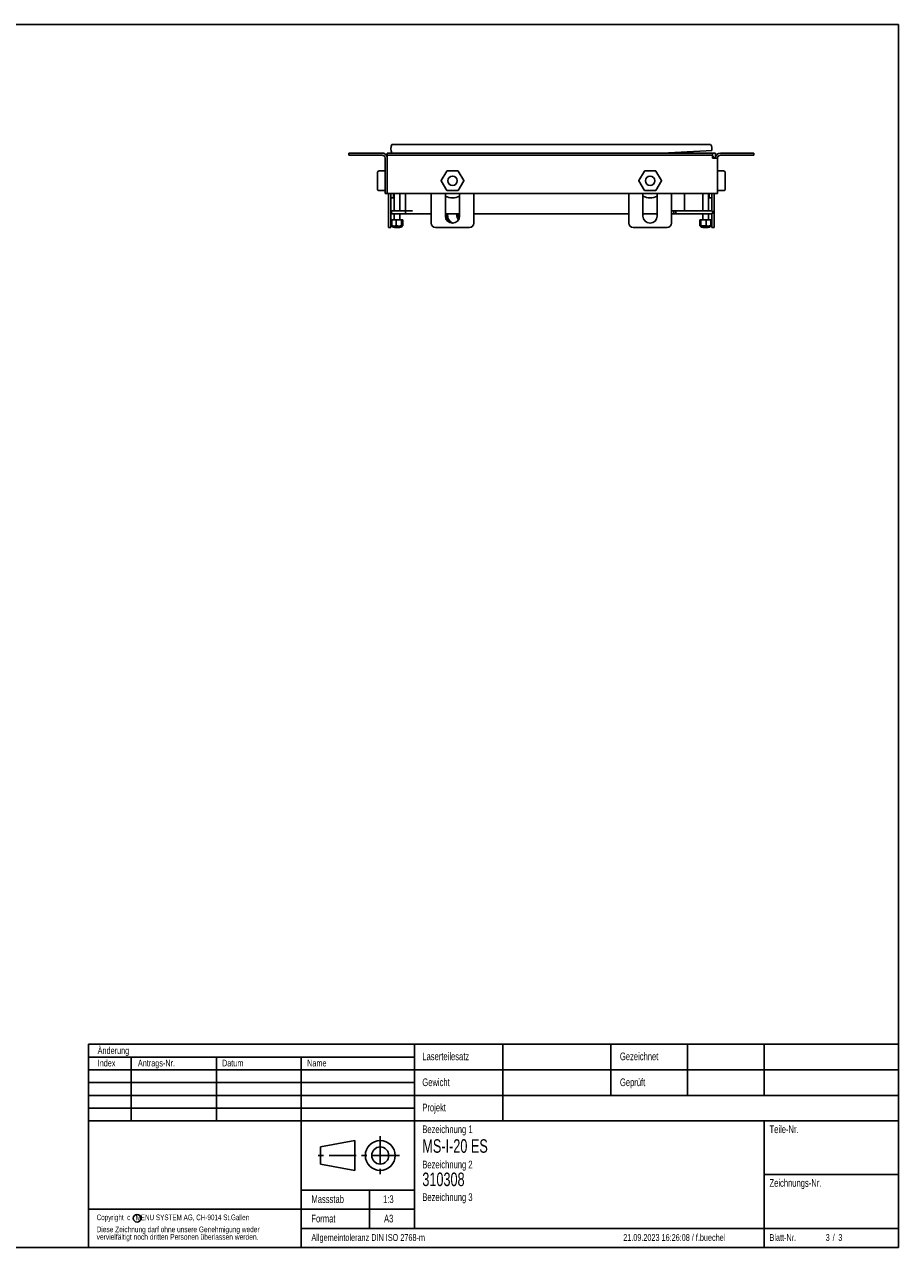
# Model space of a CAD drawing. Extents: x 14 to 1244, y 15 to 876.
# Tile 2 of 2: x 629 to 1244, y 15 to 876. Entities that reach past the tile are written whole.
import ezdxf
from ezdxf.enums import TextEntityAlignment as Align

# ---------------------------------------------------------------- set-up
doc = ezdxf.new("R2010")
doc.units = 0
doc.header["$LTSCALE"] = 3
doc.linetypes.add('CENTER', pattern=[10.16, 6.35, -1.27, 1.27, -1.27])
doc.layers.get('0').update_dxf_attribs({"linetype": 'CONTINUOUS'})
doc.layers.add('LAYER1', color=2, linetype='CONTINUOUS')
doc.layers.add('LAYER3', color=4, linetype='CONTINUOUS')

msp = doc.modelspace()

# ---------------------------------------------------------------- linework, layer by layer
at = {"color": 7, "linetype": 'CONTINUOUS'}
for p, q in [((1244.4, 876), (14.4, 876)), ((1244.4, 15), (1244.4, 876)), ((14.4, 15), (1244.4, 15))]:
    msp.add_line(p, q, dxfattribs=at)
at = {"color": 179, "linetype": 'CONTINUOUS'}
for p, q in [((674.4, 158.1), (1244.4, 158.1)), ((674.4, 158.1), (674.4, 15)), ((903.9, 158.1), (903.9, 28.5)), ((966, 158.1), (966, 104.1)), ((1041.9, 158.1), (1041.9, 122.1)), ((1095.9, 158.1), (1095.9, 122.1)), ((1149.9, 158.1), (1149.9, 122.1)), ((1244.4, 158.1), (1244.4, 15)), ((674.4, 149.1), (903.9, 149.1)), ((704.4, 149.1), (704.4, 104.1)), ((764.4, 149.1), (764.4, 104.1)), ((824.1, 149.1), (824.1, 15)), ((674.4, 140.1), (1244.4, 140.1)), ((674.4, 131.1), (903.9, 131.1)), ((674.4, 122.1), (1244.4, 122.1)), ((674.4, 113.1), (903.9, 113.1)), ((674.4, 104.1), (1244.4, 104.1)), ((1149.9, 104.1), (1149.9, 15)), ((837.75, 85.8), (861.75, 90.3)), ((861.75, 90.3), (861.75, 69.3)), ((837.75, 73.8), (837.75, 85.8)), ((861.75, 69.3), (837.75, 73.8)), ((1149.9, 66.3), (1244.4, 66.3)), ((824.1, 55.5), (903.9, 55.5)), ((872.1, 55.5), (872.1, 28.5)), ((674.4, 42), (903.9, 42)), ((824.1, 28.5), (1244.4, 28.5)), ((674.4, 15), (1244.4, 15))]:
    msp.add_line(p, q, dxfattribs=at)
at = {"color": 179, "linetype": 'CENTER'}
for p, q in [((879.75, 93.3), (879.75, 66.3)), ((893.25, 79.8), (834.75, 79.8))]:
    msp.add_line(p, q, dxfattribs=at)
at = {"color": 179, "linetype": 'CONTINUOUS'}
for centre, radius in [((879.75, 79.8), 10.5), ((879.75, 79.8), 6), ((708.68, 35.635), 2.7)]:
    msp.add_circle(centre, radius, dxfattribs=at)
at = {"layer": 'LAYER1', "color": 2, "linetype": 'CONTINUOUS'}
for p, q in [((857.599, 785.491), (857.599, 783.991)), ((857.599, 785.491), (881.099, 785.491)), ((857.599, 783.991), (881.099, 783.991)), ((884.599, 785.491), (884.599, 783.991)), ((884.599, 785.491), (1113.599, 785.491)), ((884.599, 783.991), (1113.599, 783.991)), ((884.599, 783.991), (884.599, 781.991)), ((887.989, 791.491), (891.342, 791.491)), ((1108.856, 791.491), (891.342, 791.491)), ((1078.099, 785.491), (1109.051, 787.113)), ((1108.856, 791.491), (1112.209, 791.491)), ((1112.972, 787.319), (1109.051, 787.113)), ((1113.599, 785.491), (1113.599, 783.991)), ((1113.599, 785.491), (1115.599, 785.491)), ((1113.599, 781.991), (1113.599, 783.991)), ((1115.599, 785.491), (1115.599, 782.822)), ((1119.099, 785.491), (1142.599, 785.491)), ((1119.099, 783.991), (1142.599, 783.991)), ((1142.599, 785.491), (1142.599, 783.991)), ((883.099, 756.991), (883.099, 781.991)), ((884.499, 781.991), (884.499, 782.822)), ((884.499, 756.991), (884.499, 781.991)), ((884.599, 781.991), (884.599, 756.991)), ((1113.599, 781.991), (1117.099, 781.991)), ((1115.599, 782.822), (1115.599, 781.991)), ((1117.099, 756.991), (1117.099, 781.991)), ((877.799, 765.991), (877.799, 771.891)), ((878.415, 772.815), (878.286, 772.743)), ((878.799, 772.891), (882.899, 772.891)), ((882.899, 772.884), (882.899, 772.891)), ((883.099, 772.691), (883.098, 772.698)), ((926.557, 772.791), (922.689, 766.091)), ((934.467, 772.891), (926.731, 772.891)), ((938.509, 766.091), (934.64, 772.791)), ((1065.557, 772.791), (1061.689, 766.091)), ((1073.467, 772.891), (1065.731, 772.891)), ((1077.509, 766.091), (1073.64, 772.791)), ((1117.299, 772.891), (1121.399, 772.891)), ((1121.911, 772.731), (1121.783, 772.815)), ((1122.399, 771.891), (1122.399, 765.991)), ((877.799, 760.091), (877.799, 765.991)), ((878.273, 759.255), (878.415, 759.168)), ((882.899, 759.091), (878.799, 759.091)), ((882.899, 759.091), (882.899, 759.093)), ((922.689, 765.891), (926.557, 759.191)), ((926.731, 759.091), (934.467, 759.091)), ((934.64, 759.191), (938.509, 765.891)), ((1061.689, 765.891), (1065.557, 759.191)), ((1065.731, 759.091), (1073.467, 759.091)), ((1073.64, 759.191), (1077.509, 765.891)), ((1121.399, 759.091), (1117.299, 759.091)), ((1121.783, 759.168), (1121.926, 759.256)), ((1122.399, 765.991), (1122.399, 760.091)), ((883.099, 756.991), (884.499, 756.991)), ((884.599, 756.991), (884.499, 756.991)), ((884.599, 756.991), (1113.599, 756.991)), ((885.599, 756.991), (885.599, 736.091)), ((887.099, 756.991), (887.099, 736.091)), ((887.099, 753.991), (889.099, 753.991)), ((889.099, 756.991), (889.099, 753.991)), ((889.599, 756.991), (889.599, 744.691)), ((893.599, 744.691), (893.599, 756.991)), ((897.599, 756.991), (897.599, 744.691)), ((915.599, 736.091), (915.599, 756.991)), ((925.599, 756.991), (925.599, 741.091)), ((935.599, 741.091), (935.599, 756.991)), ((945.599, 756.991), (945.599, 736.091)), ((1054.599, 736.091), (1054.599, 756.991)), ((1064.599, 756.991), (1064.599, 741.091)), ((1074.599, 741.091), (1074.599, 756.991)), ((1084.599, 756.991), (1084.599, 736.091)), ((1093.909, 756.991), (1093.909, 744.691)), ((1106.599, 756.991), (1106.599, 744.691)), ((1110.599, 744.691), (1110.599, 756.991)), ((1111.099, 753.991), (1111.099, 756.991)), ((1111.099, 753.991), (1113.099, 753.991)), ((1113.099, 744.691), (1113.099, 756.991)), ((1117.099, 756.991), (1113.599, 756.991)), ((1114.599, 736.091), (1114.599, 756.991)), ((887.099, 744.691), (887.599, 744.691)), ((887.599, 742.691), (887.099, 742.691)), ((887.599, 744.691), (887.599, 742.691)), ((887.599, 744.691), (892.599, 744.691)), ((892.599, 742.691), (887.599, 742.691)), ((889.599, 742.691), (889.599, 738.391)), ((892.599, 744.691), (897.599, 744.691)), ((897.599, 742.691), (892.599, 742.691)), ((893.599, 738.391), (893.599, 742.691)), ((897.599, 744.691), (902.369, 744.691)), ((897.599, 744.691), (897.599, 742.691)), ((902.369, 742.691), (897.599, 742.691)), ((915.599, 742.691), (902.369, 742.691)), ((935.599, 742.691), (925.599, 742.691)), ((926.573, 742.091), (925.599, 742.091)), ((927.023, 742.691), (927.023, 742.191)), ((933.631, 742.691), (933.631, 742.191)), ((934.616, 742.191), (935.599, 742.191)), ((1054.599, 742.691), (945.599, 742.691)), ((1074.599, 742.691), (1064.599, 742.691)), ((1084.599, 744.691), (1093.909, 744.691)), ((1086.057, 742.691), (1084.599, 742.691)), ((1086.211, 742.691), (1086.057, 742.691)), ((1086.211, 742.691), (1086.211, 744.691)), ((1087.099, 742.691), (1086.211, 742.691)), ((1087.599, 742.691), (1087.099, 742.691)), ((1087.599, 744.691), (1087.599, 742.691)), ((1108.599, 742.691), (1087.599, 742.691)), ((1093.909, 744.691), (1108.599, 744.691)), ((1106.599, 742.691), (1106.599, 738.391)), ((1108.599, 744.691), (1113.599, 744.691)), ((1113.599, 742.691), (1108.599, 742.691)), ((1110.599, 738.391), (1110.599, 742.691)), ((1113.099, 736.091), (1113.099, 742.691)), ((1113.599, 744.691), (1113.599, 742.691)), ((885.599, 733.091), (885.599, 736.091)), ((887.099, 733.091), (885.599, 733.091)), ((887.099, 736.091), (887.099, 733.091)), ((887.564, 734.337), (887.564, 738.391)), ((887.811, 738.391), (887.564, 738.391)), ((887.677, 734.293), (887.564, 734.337)), ((887.811, 734.337), (887.811, 738.391)), ((890.925, 738.391), (887.811, 738.391)), ((888.572, 733.391), (894.584, 733.391)), ((889.599, 733.391), (889.599, 733.291)), ((889.799, 733.091), (893.399, 733.091)), ((890.925, 734.337), (890.925, 738.391)), ((894.713, 738.391), (890.925, 738.391)), ((893.599, 733.291), (893.599, 733.391)), ((894.584, 733.391), (894.626, 733.391)), ((894.713, 734.337), (894.713, 738.391)), ((895.387, 738.391), (894.713, 738.391)), ((895.387, 734.337), (895.387, 738.391)), ((895.634, 738.391), (895.387, 738.391)), ((895.522, 734.293), (895.634, 734.337)), ((895.634, 734.337), (895.634, 738.391)), ((918.599, 733.091), (942.599, 733.091)), ((1057.599, 733.091), (1081.599, 733.091)), ((1104.599, 734.337), (1104.599, 738.391)), ((1104.934, 738.391), (1104.599, 738.391)), ((1104.886, 734.256), (1104.599, 734.337)), ((1104.934, 734.337), (1104.934, 738.391)), ((1105.291, 738.391), (1104.934, 738.391)), ((1105.026, 734.156), (1104.934, 734.337)), ((1105.291, 734.337), (1105.291, 738.391)), ((1108.955, 738.391), (1105.291, 738.391)), ((1105.572, 733.391), (1111.626, 733.391)), ((1106.599, 733.391), (1106.599, 733.291)), ((1106.799, 733.091), (1110.399, 733.091)), ((1108.955, 734.337), (1108.955, 738.391)), ((1112.263, 738.391), (1108.955, 738.391)), ((1110.599, 733.291), (1110.599, 733.391)), ((1112.263, 734.337), (1112.263, 738.391)), ((1112.599, 738.391), (1112.263, 738.391)), ((1112.599, 734.337), (1112.599, 738.391)), ((1113.099, 733.091), (1113.099, 736.091)), ((1114.599, 733.091), (1113.099, 733.091)), ((1114.599, 736.091), (1114.599, 733.091))]:
    msp.add_line(p, q, dxfattribs=at)
at = {"layer": 'LAYER1', "color": 2, "linetype": 'CONTINUOUS', "flags": 128}
for points in [[(1114.42, 781.991), (1114.332, 782.431), (1113.599, 783.528)], [(877.799, 771.891), (877.875, 772.274), (878.092, 772.598)], [(878.092, 772.528), (877.875, 772.236), (877.799, 771.891)], [(926.557, 772.791), (926.589, 772.833), (926.631, 772.864)], [(926.631, 772.864), (926.679, 772.884), (926.731, 772.891)], [(934.467, 772.891), (934.519, 772.884), (934.567, 772.864)], [(934.567, 772.864), (934.609, 772.833), (934.64, 772.791)], [(1065.557, 772.791), (1065.589, 772.833), (1065.631, 772.864)], [(1065.631, 772.864), (1065.679, 772.884), (1065.731, 772.891)], [(1073.467, 772.891), (1073.519, 772.884), (1073.567, 772.864)], [(1073.567, 772.864), (1073.609, 772.833), (1073.64, 772.791)], [(1122.106, 772.598), (1122.323, 772.274), (1122.399, 771.891)], [(1122.399, 771.891), (1122.323, 772.236), (1122.106, 772.528)], [(877.799, 760.091), (877.875, 759.747), (878.092, 759.455)], [(878.092, 759.384), (877.875, 759.708), (877.799, 760.091)], [(883.07, 759.201), (883.084, 759.222), (883.096, 759.284)], [(883.086, 759.255), (883.095, 759.272), (883.099, 759.291)], [(883.099, 765.991), (883.095, 765.972), (883.088, 765.959)], [(922.662, 765.991), (922.669, 766.043), (922.689, 766.091)], [(922.689, 765.891), (922.669, 765.939), (922.662, 765.991)], [(926.631, 759.118), (926.589, 759.15), (926.557, 759.191)], [(926.731, 759.091), (926.679, 759.098), (926.631, 759.118)], [(934.567, 759.118), (934.519, 759.098), (934.467, 759.091)], [(934.64, 759.191), (934.609, 759.15), (934.567, 759.118)], [(938.509, 766.091), (938.529, 766.043), (938.535, 765.991)], [(938.535, 765.991), (938.529, 765.939), (938.509, 765.891)], [(1061.662, 765.991), (1061.669, 766.043), (1061.689, 766.091)], [(1061.689, 765.891), (1061.669, 765.939), (1061.662, 765.991)], [(1065.631, 759.118), (1065.589, 759.15), (1065.557, 759.191)], [(1065.731, 759.091), (1065.679, 759.098), (1065.631, 759.118)], [(1073.567, 759.118), (1073.519, 759.098), (1073.467, 759.091)], [(1073.64, 759.191), (1073.609, 759.15), (1073.567, 759.118)], [(1077.509, 766.091), (1077.529, 766.043), (1077.535, 765.991)], [(1077.535, 765.991), (1077.529, 765.939), (1077.509, 765.891)], [(1122.106, 759.455), (1122.323, 759.747), (1122.399, 760.091)], [(1122.399, 760.091), (1122.323, 759.708), (1122.106, 759.384)], [(927.023, 742.191), (927.176, 740.638), (927.626, 739.191), (928.342, 737.948), (929.275, 736.995), (930.361, 736.396), (931.526, 736.191)], [(934.136, 739.43), (934.47, 740.638), (934.616, 742.191)], [(895.387, 734.337), (895.336, 734.289), (895.05, 734.059), (894.821, 734.228), (894.713, 734.337)], [(895.634, 734.337), (895.467, 734.289), (895.374, 734.266)], [(1104.599, 734.337), (1104.712, 734.289), (1104.829, 734.247)], [(1105.291, 734.337), (1105.16, 734.091), (1105.085, 734.127)], [(1112.599, 734.337), (1112.485, 734.289), (1112.369, 734.247)]]:
    msp.add_lwpolyline(points, dxfattribs=at)
at = {"layer": 'LAYER1', "color": 2, "linetype": 'CONTINUOUS'}
for centre, radius in [((930.599, 765.991), 3.323), ((930.599, 765.991), 3.31), ((1069.599, 765.991), 3.323), ((1069.599, 765.991), 3.31)]:
    msp.add_circle(centre, radius, dxfattribs=at)
for centre, radius, start, end in [((881.099, 781.991), 3.5, 13.729133, 90), ((881.099, 781.991), 2, 0, 90), ((892.599, 788.491), 5.5, 146.944269, 213.055731), ((1107.599, 788.491), 5.5, 347.692698, 33.055731), ((1119.099, 781.991), 3.5, 90, 180), ((1119.099, 781.991), 2, 90, 180), ((881.099, 781.991), 3.5, 0, 13.729133), ((1118.999, 781.991), 3.5, 166.270867, 180), ((878.799, 771.891), 1, 90, 135), ((882.899, 772.687), 0.198, 3.182806, 90.013557), ((1117.299, 772.691), 0.2, 90, 180), ((1121.399, 771.891), 1, 45, 90), ((878.799, 760.091), 1, 225, 270), ((882.904, 759.275), 0.181, 268.246526, 356.250702), ((882.949, 765.979), 0.14, 351.5677, 23.469016), ((883.033, 765.987), 0.066, 3.302368, 46.583603), ((1117.299, 759.291), 0.2, 180, 270), ((1121.399, 760.091), 1, 270, 315), ((930.599, 765.991), 12, 245.375682, 294.624318), ((1069.599, 765.991), 12, 245.375682, 294.624318), ((930.599, 741.091), 5, 180, 0), ((933.889, 742.067), 8.243, 179.834518, 211.225592), ((933.542, 741.838), 6.973, 177.920374, 233.378512), ((940.855, 742.095), 7.225, 179.235355, 211.970944), ((1069.599, 741.091), 5, 180, 0), ((889.368, 739.083), 4.995, 251.834539, 288.165461), ((887.157, 732.891), 1.5, 19.471221, 54.390173), ((889.799, 733.291), 0.2, 180, 270), ((892.819, 741.408), 7.32, 255.006363, 284.993637), ((893.399, 733.291), 0.2, 270, 0), ((896.04, 732.891), 1.5, 125.715956, 160.528779), ((918.599, 736.091), 3, 180, 270), ((942.599, 736.091), 3, 270, 0), ((1057.599, 736.091), 3, 180, 270), ((1081.599, 736.091), 3, 270, 0), ((1104.157, 732.891), 1.5, 19.471221, 53.026752), ((1107.123, 742.306), 8.177, 257.052241, 282.947759), ((1106.799, 733.291), 0.2, 180, 270), ((1110.609, 739.706), 5.618, 252.875997, 287.124003), ((1110.399, 733.291), 0.2, 270, 0), ((1113.04, 732.891), 1.5, 127.100574, 160.528779)]:
    msp.add_arc(centre, radius, start, end, dxfattribs=at)

# ---------------------------------------------------------------- texts
at = {"layer": 'LAYER3', "color": 4, "linetype": 'CONTINUOUS'}
for s, height, width, p in [('Änderung', 4.7625, 0.738397, (680.9, 149.855)), ('Index', 4.7625, 0.738397, (680.9, 141.065)), ('Antrags-Nr.', 4.7625, 0.738397, (709.213, 141.065)), ('Datum', 4.7625, 0.738397, (768.376, 141.065)), ('Name', 4.7625, 0.738397, (828.291, 141.065)), ('Laserteilesatz', 5.4102, 0.738397, (909.33, 145.235)), ('Gezeichnet', 5.4102, 0.738397, (1048.37, 145.235)), ('Gewicht', 5.4102, 0.738397, (909.33, 127.009)), ('Geprüft', 5.4102, 0.738397, (1048.37, 127.009)), ('Projekt', 5.4102, 0.738397, (909.33, 109.247)), ('Bezeichnung 1', 5.4102, 0.738397, (909.33, 93.917)), ('Teile-Nr.', 5.4102, 0.738397, (1153.619, 93.917)), ('MS-I-20 ES', 9.525, 0.7, (909.33, 78.852)), ('Bezeichnung 2', 5.4102, 0.738397, (909.33, 69.112)), ('310308', 9.525, 0.7, (909.33, 55.395)), ('Zeichnungs-Nr.', 5.4102, 0.738397, (1153.619, 56.147)), ('Massstab', 5.4102, 0.738397, (831.317, 44.722)), ('1:3', 5.4102, 0.738397, (881.729, 44.722)), ('Bezeichnung 3', 5.4102, 0.738397, (909.33, 46.153)), ('Copyright  c   MENU SYSTEM AG, CH-9014 St.Gallen', 3.96875, 0.669172, (680.19, 33.076)), ('Format', 5.4102, 0.738397, (831.317, 31.045)), ('A3', 5.4102, 0.738397, (882.383, 31.045)), ('Diese Zeichnung darf ohne unsere Genehmigung weder', 3.96875, 0.694093, (680.19, 24.609)), ('vervielfältigt noch dritten Personen überlassen werden.', 3.96875, 0.704833, (680.19, 19.317)), ('Allgemeintoleranz DIN ISO 2768-m', 4.7625, 0.703784, (831.317, 18.257)), ('21.09.2023 16:26:08 / f.buechel', 4.7625, 0.702668, (1050.678, 18.257)), ('Blatt-Nr.', 4.7625, 0.738397, (1153.619, 18.257)), ('3', 4.763, 0.738397, (1193.135, 18.257)), ('/', 4.763, 0.738397, (1198.078, 18.257)), ('3', 4.763, 0.738397, (1202.062, 18.257))]:
    msp.add_text(s, height=height, dxfattribs=dict(at, width=width)).set_placement(p, align=Align.BOTTOM_LEFT)

doc.saveas('drawing.dxf')
